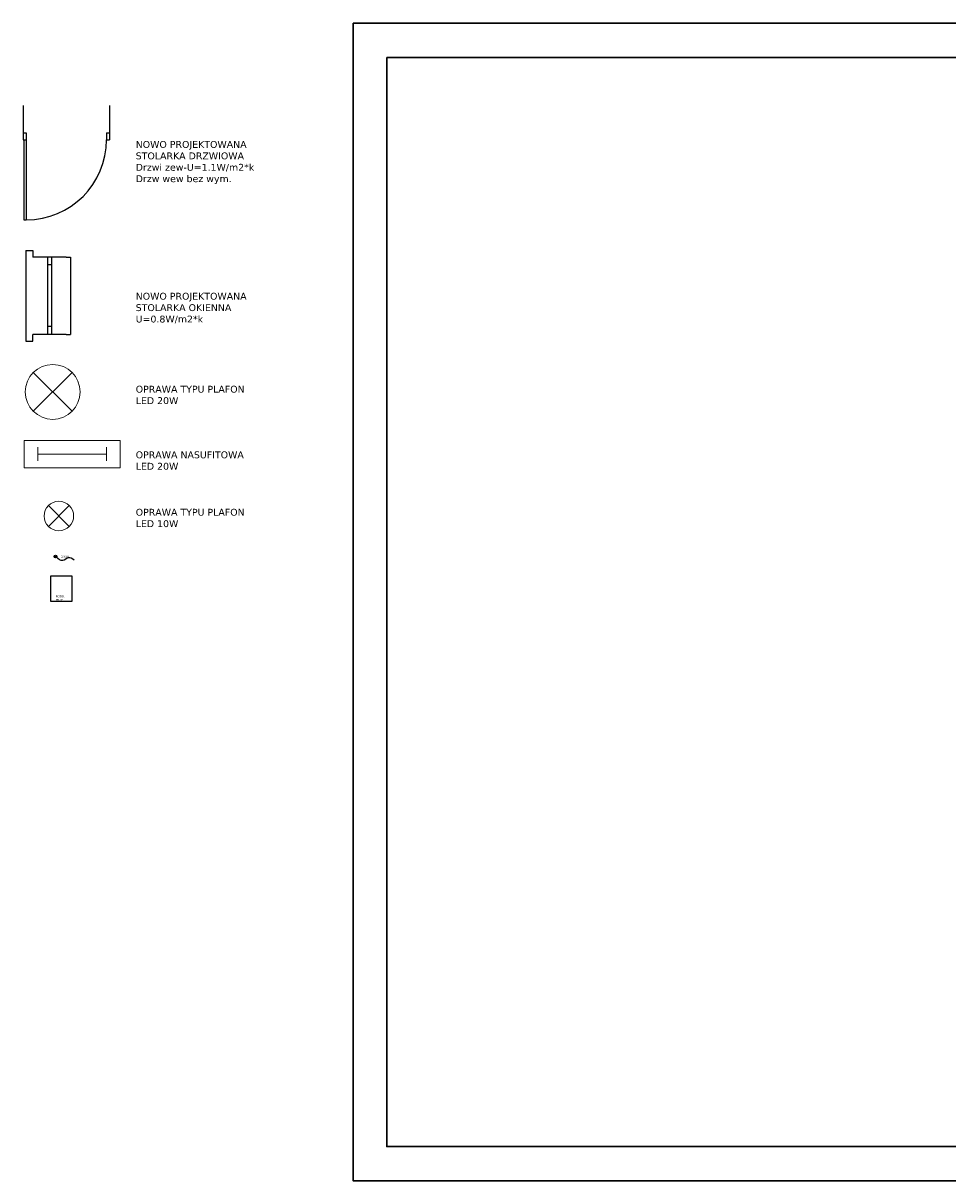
# Model space of a CAD drawing. Header units: centimetres. Extents: x -8592 to 21948, y -2033 to 10821.
# Tile 130 of 147: x 7068 to 8148, y -1824 to -473. Entities that reach past the tile are written whole.
import ezdxf
from ezdxf.enums import TextEntityAlignment as Align

# ---------------------------------------------------------------- set-up
doc = ezdxf.new("R2010")
doc.units = ezdxf.units.CM
doc.header["$LTSCALE"] = 10
doc.layers.get('0').update_dxf_attribs({"color": 254})
for name, color, linetype, lineweight in [('2DE_OBL_L+', 91, 'Continuous', 20), ('nowe projktowane okna i drzwi', 161, 'Continuous', 25), ('obrys', 5, 'Continuous', 35), ('opis', 7, 'Continuous', 20)]:
    doc.layers.add(name, color=color, linetype=linetype, lineweight=lineweight)
doc.layers.add('CP_WIPEOUT', color=254, linetype='Continuous')
doc.styles.add('CP_ATTR', font='ARIAL.TTF')
doc.styles.get("Standard").update_dxf_attribs({"font": 'verdana.ttf'})

# ---------------------------------------------------------------- blocks, each defined once
blk = doc.blocks.new('CPEL_3420')
for p, q in [((-0.5, 0.1), (-0.5, -0.1)), ((-0.5, 0), (0.5, 0)), ((0.5, 0.1), (0.5, -0.1))]:
    blk.add_line(p, q)
blk.add_lwpolyline([(-0.7, 0.2), (0.7, 0.2), (0.7, -0.2), (-0.7, -0.2)], close=True)
at = {"linetype": 'ByBlock', "style": 'CP_ATTR', "flags": 9}
for tag, p in [('NAME', (-0.092, -0.018)), ('GROUP', (-0.092, -0.018)), ('NUMBER', (-0.092, -0.018)), ('PRODUCER', (-0.092, -0.018)), ('ARTICLE', (-0.092, -0.018)), ('CHARACTER', (-0.092, -0.018)), ('VOLTAGE', (-0.092, -0.019)), ('WEIGHT', (-0.092, -0.018)), ('OTHER', (-0.092, -0.018)), ('PRODUCT-TYPE', (-0.092, -0.019)), ('ORDER-NO', (-0.092, -0.019)), ('POWER', (-0.092, -0.019))]:
    blk.add_attdef(tag, text='', height=0.00005, dxfattribs=at).set_placement(p, align=Align.MIDDLE_LEFT)
blk = doc.blocks.new('CPEL_3398')
for p, q in [((-0.283, 0.283), (0.283, -0.283)), ((-0.283, -0.283), (0.283, 0.283))]:
    blk.add_line(p, q)
blk.add_circle((0, 0), 0.4)
at = {"linetype": 'ByBlock', "style": 'CP_ATTR', "flags": 9}
for tag, p in [('NAME', (-0.092, -0.018)), ('GROUP', (-0.092, -0.018)), ('NUMBER', (-0.092, -0.018)), ('PRODUCER', (-0.092, -0.018)), ('ARTICLE', (-0.092, -0.018)), ('CHARACTER', (-0.092, -0.018)), ('VOLTAGE', (-0.092, -0.019)), ('WEIGHT', (-0.092, -0.018)), ('OTHER', (-0.092, -0.018)), ('PRODUCT-TYPE', (-0.092, -0.019)), ('ORDER-NO', (-0.092, -0.019)), ('POWER', (-0.092, -0.019))]:
    blk.add_attdef(tag, text='', height=0.00005, dxfattribs=at).set_placement(p, align=Align.MIDDLE_LEFT)
blk = doc.blocks.new('2arch_d253s090000dan_fdnry25')
blk.add_wipeout([(-45, 44.2), (-45, 39.2), (-45, 39.2), (-45, 22.1), (-45, 22.1), (-45, 17.1), (-45, 0), (-53, 0), (-53, -8), (53, -8), (53, 0), (45, 0), (45, 17.1), (45, 22.1), (45, 22.1), (45, 39.2), (45, 39.2), (45, 44.2)]).dxf.layer = 'CP_WIPEOUT'
for p, q in [((-45, 39.2), (-45, 44.2)), ((-45, 44.2), (45, 44.2)), ((45, 39.2), (45, 44.2)), ((-45, 39.2), (-45, 22.1)), ((-45, 39.2), (-45, 39.2)), ((45, 39.2), (45, 39.2)), ((45, 39.2), (45, 22.1)), ((-45, 22.1), (45, 22.1)), ((-45, 22.1), (-45, 17.1)), ((-45, 17.1), (45, 17.1)), ((-45, 17.1), (-45, 0)), ((-36, 22.1), (-36, 17.1)), ((36, 22.1), (36, 17.1)), ((45, 22.1), (45, 17.1)), ((45, 17.1), (45, 0)), ((-53, 0), (-45, 0)), ((-53, -8), (-53, 0)), ((53, 0), (45, 0)), ((53, -8), (53, 0)), ((-53, -8), (53, -8))]:
    blk.add_line(p, q)
at = {"linetype": 'ByBlock', "style": 'CP_ATTR', "flags": 9}
for tag in ['OTHER', 'PRICE', 'WEIGHT', 'CHARACTER', 'ORDER-NO', 'PRODUCT-TYPE', 'ARTICLE', 'PRODUCER', 'NUMBER', 'GROUP', 'NAME']:
    blk.add_attdef(tag, text='', height=0.00005, dxfattribs=at).set_placement((-0.2, 0), align=Align.MIDDLE_LEFT)
blk = doc.blocks.new('Parch_d1010_213n_z6dmd92')
blk.add_line((-49.8, -93.6), (-46.8, -93.6))
blk.add_wipeout([(-50.5, 44), (50.5, 44), (50.5, -4), (-50.5, -4)]).dxf.layer = 'CP_WIPEOUT'
for p, q in [((-50.5, 40), (-50.5, 0)), ((50.5, 40), (50.5, 0)), ((-50.5, 8), (-46.8, 8)), ((-50.5, 8), (-50.5, 0)), ((-50.5, 0), (-46.8, 0)), ((-50.5, 0), (-50.5, 0)), ((-49.8, 0), (-49.8, -93.6)), ((-46.8, 8), (-46.8, 0)), ((-46.8, 0), (-46.8, -93.6)), ((46.8, 8), (50.5, 8)), ((46.8, 8), (46.8, 0)), ((46.8, 0), (50.5, 0)), ((50.5, 8), (50.5, 0)), ((50.5, 0), (50.5, 0))]:
    blk.add_line(p, q)
blk.add_arc((-46.8, 0), 93.6, 270, 0)
at = {"linetype": 'ByBlock', "style": 'CP_ATTR', "flags": 9}
for tag in ['OTHER', 'PRICE', 'WEIGHT', 'CHARACTER', 'ORDER-NO', 'PRODUCT-TYPE', 'ARTICLE', 'PRODUCER', 'NUMBER', 'GROUP', 'NAME']:
    blk.add_attdef(tag, text='', height=0.00005, dxfattribs=at).set_placement((-0.2, 0), align=Align.MIDDLE_LEFT)

msp = doc.modelspace()

# ---------------------------------------------------------------- hatches: boundary and pattern name
at = {"linetype": 'Continuous', "transparency": 33554687}
h = msp.add_hatch(color=1, dxfattribs=at)
h.dxf.hatch_style = 1
edge = h.paths.add_edge_path()
edge.add_arc((7105.9, -1095.1), 1.63, 0, 360)

# ---------------------------------------------------------------- linework, layer by layer
at = {"color": 1, "linetype": 'Continuous'}
msp.add_lwpolyline([(7100.5, -1117.5), (7124.9, -1117.5), (7124.9, -1147.6), (7100.5, -1147.6)], close=True, dxfattribs=at)
msp.add_circle((7105.9, -1095.1), 1.63, dxfattribs=at)
msp.add_spline([(7127.7, -1099.4), (7121.1, -1096.5), (7114.6, -1099.9), (7106.7, -1095.8), (7105.9, -1095.1)], degree=3, dxfattribs=at)
at = {"layer": 'obrys', "color": 0, "lineweight": 30}
for points in [[(7453.4, -472.7), (7453.4, -1823.6), (9227.2, -1823.6), (9227.2, -472.7), (7453.4, -472.7)], [(7492.6, -512.7), (9188, -512.7), (9188, -1783.6), (7492.6, -1783.6), (7492.6, -512.7)]]:
    msp.add_lwpolyline(points, dxfattribs=at)

# ---------------------------------------------------------------- block references
at = {"layer": '2DE_OBL_L+'}
for name, p, xscale, yscale, zscale in [('CPEL_3398', (7102.7, -903), 80, 80, 80), ('CPEL_3420', (7125.5, -975.5), 80, 80, 80), ('CPEL_3398', (7109.9, -1047.8), 43.2, 43.2, 43.2)]:
    msp.add_blockref(name, p, dxfattribs=dict(at, xscale=xscale, yscale=yscale, zscale=zscale))
at = {"layer": 'nowe projktowane okna i drzwi'}
msp.add_blockref('Parch_d1010_213n_z6dmd92', (7118.7, -608.7), dxfattribs=at)
at = {"layer": 'nowe projktowane okna i drzwi', "rotation": 270}
msp.add_blockref('2arch_d253s090000dan_fdnry25', (7079.4, -790.8), dxfattribs=at)

# ---------------------------------------------------------------- texts
at = {"color": 1, "linetype": 'Continuous', "char_height": 2.5, "width": 13.434, "attachment_point": 1}
for s, insert in [('{\\fVerdana|b0|i0|c238|p34;230V}', (7112.7, -1094)), ('{\\fVerdana|b0|i0|c238|p34;PODG.\\PPRZE.}', (7106.1, -1140.3))]:
    msp.add_mtext(s, dxfattribs=dict(at, insert=insert))
at = {"layer": 'opis', "linetype": 'Continuous', "char_height": 8, "attachment_point": 1}
for s, insert, width in [('{\\fVerdana|b0|i0|c238|p34;NOWO PROJEKTOWANA STOLARKA DRZWIOWA  \\PDrzwi zew-U=1.1W/m2*k\\PDrzw wew bez wym.}', (7199.6, -610.2), 171.221), ('{\\fVerdana|b0|i0|c238|p34;NOWO PROJEKTOWANA STOLARKA OKIENNA U=0.8W/m2*k}', (7199.6, -787.3), 133.278), ('{\\fVerdana|b0|i0|c238|p34;OPRAWA TYPU PLAFON  LED 20W}', (7199.6, -895.8), 133.278), ('{\\fVerdana|b0|i0|c238|p34;OPRAWA NASUFITOWA   LED 20W}', (7199.6, -972.4), 133.278), ('{\\fVerdana|b0|i0|c238|p34;OPRAWA TYPU PLAFON  LED 10W}', (7199.6, -1039.4), 133.278)]:
    msp.add_mtext(s, dxfattribs=dict(at, insert=insert, width=width))

doc.saveas('drawing.dxf')
